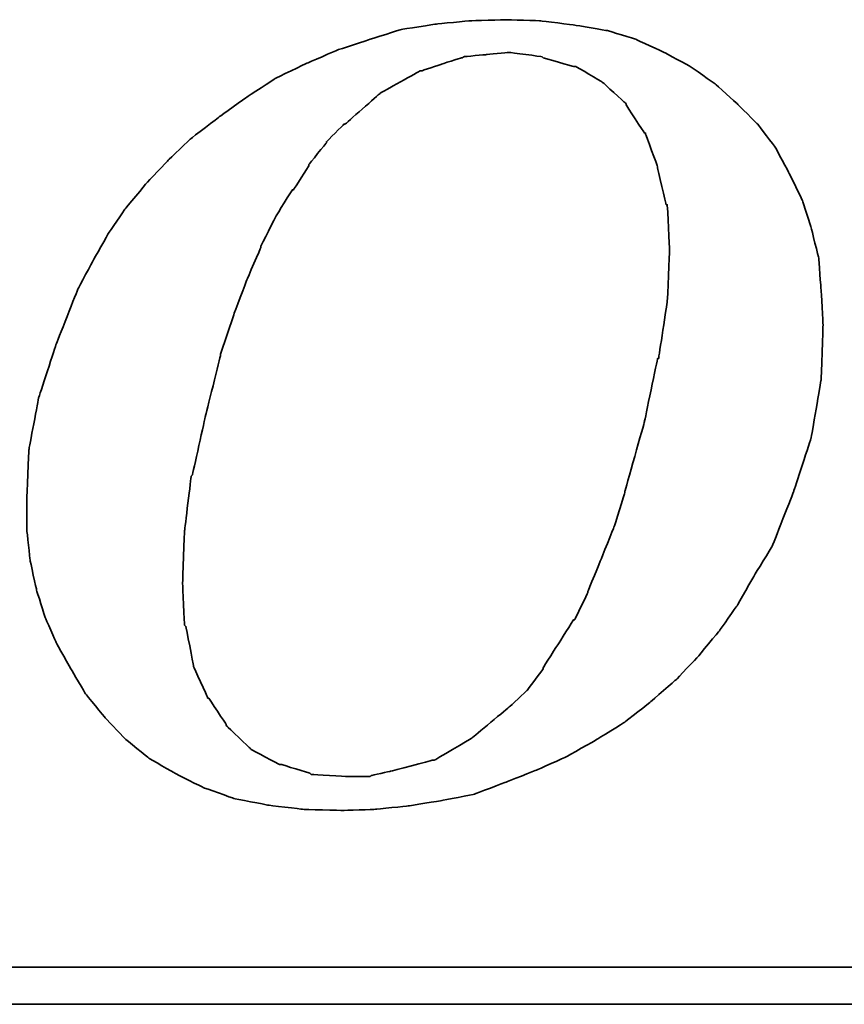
# Model space of a CAD drawing. Header units: millimetres. Extents: x 17 to 627, y 174 to 426.
# Tile 39 of 47: x 473.07 to 477.8, y 225.39 to 231.05. Entities that reach past the tile are written whole.
import ezdxf

# ---------------------------------------------------------------- set-up
doc = ezdxf.new("R2010")
doc.units = ezdxf.units.MM
doc.header["$LTSCALE"] = 10
doc.layers.add('DIM', color=4, linetype='Continuous')
doc.layers.add('layer 1', color=7, linetype='Continuous')

# ---------------------------------------------------------------- blocks, each defined once
blk = doc.blocks.new('TBI MOTION logo(完整正式版)')
at = {"layer": 'layer 1', "color": 22, "lineweight": 35}
for points, knots in [([(35.79625, -6.98375), (35.79625, -6.98375), (36.23125, -7.43875), (36.23125, -7.43875), (36.23125, -7.43875), (36.23125, -7.43875), (36.75625, -7.87125), (36.75625, -7.87125), (36.75625, -7.87125), (36.75625, -7.87125), (37.33125, -8.20375), (37.33125, -8.20375), (37.33125, -8.20375), (37.33125, -8.20375), (37.95625, -8.51875), (37.95625, -8.51875), (37.95625, -8.51875), (37.95625, -8.51875), (38.62625, -8.75875), (38.62625, -8.75875), (38.62625, -8.75875), (38.62625, -8.75875), (39.37125, -8.90375), (39.37125, -8.90375), (39.37125, -8.90375), (39.37125, -8.90375), (40.14125, -8.99875), (40.14125, -8.99875), (40.14125, -8.99875), (40.14125, -8.99875), (41.02625, -9.02375), (41.02625, -9.02375), (41.02625, -9.02375), (41.02625, -9.02375), (41.74625, -8.99875), (41.74625, -8.99875), (41.74625, -8.99875), (41.74625, -8.99875), (42.46625, -8.92375), (42.46625, -8.92375), (42.46625, -8.92375), (42.46625, -8.92375), (43.21125, -8.80625), (43.21125, -8.80625), (43.21125, -8.80625), (43.21125, -8.80625), (43.93125, -8.66375), (43.93125, -8.66375), (43.93125, -8.66375), (43.93125, -8.66375), (44.62625, -8.39875), (44.62625, -8.39875), (44.62625, -8.39875), (44.62625, -8.39875), (45.29625, -8.13375), (45.29625, -8.13375), (45.29625, -8.13375), (45.29625, -8.13375), (45.94625, -7.84375), (45.94625, -7.84375), (45.94625, -7.84375), (45.94625, -7.84375), (46.61625, -7.46375), (46.61625, -7.46375), (46.61625, -7.46375), (46.61625, -7.46375), (47.24125, -7.07875), (47.24125, -7.07875), (47.24125, -7.07875), (47.24125, -7.07875), (47.81625, -6.62375), (47.81625, -6.62375), (47.81625, -6.62375), (47.81625, -6.62375), (48.36875, -6.14375), (48.36875, -6.14375), (48.36875, -6.14375), (48.36875, -6.14375), (48.84625, -5.64125), (48.84625, -5.64125), (48.84625, -5.64125), (48.84625, -5.64125), (49.32625, -5.06375), (49.32625, -5.06375), (49.32625, -5.06375), (49.32625, -5.06375), (49.71125, -4.51374), (49.71125, -4.51374), (49.71125, -4.51374), (49.71125, -4.51374), (50.09625, -3.83874), (50.09625, -3.83874), (50.09625, -3.83874), (50.09625, -3.83874), (50.48125, -3.21374), (50.48125, -3.21374), (50.48125, -3.21374), (50.48125, -3.21374), (50.96125, -1.99125), (50.96125, -1.99125), (50.96125, -1.99125), (50.96125, -1.99125), (51.34375, -0.81875), (51.34375, -0.81875), (51.34375, -0.81875), (51.34375, -0.81875), (51.56125, 0.45624), (51.56125, 0.45624), (51.56125, 0.45624), (51.56125, 0.45624), (51.60625, 1.67624), (51.60625, 1.67624), (51.60625, 1.67624), (51.60625, 1.67624), (51.56125, 2.44625), (51.56125, 2.44625), (51.56125, 2.44625), (51.56125, 2.44625), (51.51125, 3.14125), (51.51125, 3.14125), (51.51125, 3.14125), (51.51125, 3.14125), (51.34375, 3.81125), (51.34375, 3.81125), (51.34375, 3.81125), (51.34375, 3.81125), (51.15125, 4.41125), (51.15125, 4.41125), (51.15125, 4.41125), (51.15125, 4.41125), (50.86125, 5.01125), (50.86125, 5.01125), (50.86125, 5.01125), (50.86125, 5.01125), (50.55125, 5.58875), (50.55125, 5.58875), (50.55125, 5.58875), (50.55125, 5.58875), (50.16625, 6.09125), (50.16625, 6.09125), (50.16625, 6.09125), (50.16625, 6.09125), (49.71125, 6.54875), (49.71125, 6.54875), (49.71125, 6.54875), (49.71125, 6.54875), (49.23125, 6.98125), (49.23125, 6.98125), (49.23125, 6.98125), (49.23125, 6.98125), (48.67875, 7.36625), (48.67875, 7.36625), (48.67875, 7.36625), (48.67875, 7.36625), (48.10375, 7.67625), (48.10375, 7.67625), (48.10375, 7.67625), (48.10375, 7.67625), (47.48125, 7.96375), (47.48125, 7.96375), (47.48125, 7.96375), (47.48125, 7.96375), (46.85625, 8.15625), (46.85625, 8.15625), (46.85625, 8.15625), (46.85625, 8.15625), (46.13625, 8.27624), (46.13625, 8.27624), (46.13625, 8.27624), (46.13625, 8.27624), (45.39125, 8.37125), (45.39125, 8.37125), (45.39125, 8.37125), (45.39125, 8.37125), (44.62625, 8.39624), (44.62625, 8.39624), (44.62625, 8.39624), (44.62625, 8.39624), (43.83625, 8.37125), (43.83625, 8.37125), (43.83625, 8.37125), (43.83625, 8.37125), (43.09125, 8.30125), (43.09125, 8.30125), (43.09125, 8.30125), (43.09125, 8.30125), (42.32125, 8.18125), (42.32125, 8.18125), (42.32125, 8.18125), (42.32125, 8.18125), (41.62875, 7.96375), (41.62875, 7.96375), (41.62875, 7.96375), (41.62875, 7.96375), (40.90625, 7.72625), (40.90625, 7.72625), (40.90625, 7.72625), (40.90625, 7.72625), (40.23624, 7.43625), (40.23624, 7.43625), (40.23624, 7.43625), (40.23624, 7.43625), (39.54124, 7.10125), (39.54124, 7.10125), (39.54124, 7.10125), (39.54124, 7.10125), (38.91625, 6.69125), (38.91625, 6.69125), (38.91625, 6.69125), (38.91625, 6.69125), (38.31625, 6.26125), (38.31625, 6.26125), (38.31625, 6.26125), (38.31625, 6.26125), (37.69125, 5.78125), (37.69125, 5.78125), (37.69125, 5.78125), (37.69125, 5.78125), (37.18625, 5.30125), (37.18625, 5.30125), (37.18625, 5.30125), (37.18625, 5.30125), (36.70625, 4.79624), (36.70625, 4.79624), (36.70625, 4.79624), (36.70625, 4.79624), (36.23125, 4.22125), (36.23125, 4.22125), (36.23125, 4.22125), (36.23125, 4.22125), (35.87124, 3.69375), (35.87124, 3.69375), (35.87124, 3.69375), (35.87124, 3.69375), (35.53125, 3.09125), (35.53125, 3.09125), (35.53125, 3.09125), (35.53125, 3.09125), (35.19875, 2.47125), (35.19875, 2.47125), (35.19875, 2.47125), (35.19875, 2.47125), (34.71625, 1.24625), (34.71625, 1.24625), (34.71625, 1.24625), (34.71625, 1.24625), (34.33125, 0.06874), (34.33125, 0.06874), (34.33125, 0.06874), (34.33125, 0.06874), (34.11625, -1.07875), (34.11625, -1.07875), (34.11625, -1.07875), (34.11625, -1.07875), (34.07125, -2.15875), (34.07125, -2.15875), (34.07125, -2.15875), (34.07125, -2.15875), (34.07125, -2.85375), (34.07125, -2.85375), (34.07125, -2.85375), (34.07125, -2.85375), (34.14125, -3.50375), (34.14125, -3.50375), (34.14125, -3.50375), (34.14125, -3.50375), (34.28625, -4.17375), (34.28625, -4.17375), (34.28625, -4.17375), (34.28625, -4.17375), (34.47625, -4.77624), (34.47625, -4.77624), (34.47625, -4.77624), (34.47625, -4.77624), (34.71625, -5.32625), (34.71625, -5.32625), (34.71625, -5.32625), (34.71625, -5.32625), (35.05375, -5.92875), (35.05375, -5.92875), (35.05375, -5.92875), (35.05375, -5.92875), (35.36375, -6.45375), (35.36375, -6.45375), (35.36375, -6.45375), (35.36375, -6.45375), (35.79625, -6.98375), (35.79625, -6.98375)], [0, 0, 0, 0, 0.01388889, 0.01388889, 0.01388889, 0.0138889, 0.02777778, 0.02777778, 0.02777778, 0.02777779, 0.04166667, 0.04166667, 0.04166667, 0.04166668, 0.05555556, 0.05555556, 0.05555556, 0.05555557, 0.06944444, 0.06944444, 0.06944444, 0.06944445, 0.08333333, 0.08333333, 0.08333333, 0.08333334, 0.09722222, 0.09722222, 0.09722222, 0.09722223, 0.11111111, 0.11111111, 0.11111111, 0.11111112, 0.125, 0.125, 0.125, 0.12500001, 0.13888889, 0.13888889, 0.13888889, 0.1388889, 0.15277778, 0.15277778, 0.15277778, 0.15277779, 0.16666667, 0.16666667, 0.16666667, 0.16666668, 0.18055556, 0.18055556, 0.18055556, 0.18055557, 0.19444444, 0.19444444, 0.19444444, 0.19444445, 0.20833333, 0.20833333, 0.20833333, 0.20833334, 0.22222222, 0.22222222, 0.22222222, 0.22222223, 0.23611111, 0.23611111, 0.23611111, 0.23611112, 0.25, 0.25, 0.25, 0.25000001, 0.26388889, 0.26388889, 0.26388889, 0.2638889, 0.27777778, 0.27777778, 0.27777778, 0.27777779, 0.29166667, 0.29166667, 0.29166667, 0.29166668, 0.30555556, 0.30555556, 0.30555556, 0.30555557, 0.31944444, 0.31944444, 0.31944444, 0.31944445, 0.33333333, 0.33333333, 0.33333333, 0.33333334, 0.34722222, 0.34722222, 0.34722222, 0.34722223, 0.36111111, 0.36111111, 0.36111111, 0.36111112, 0.375, 0.375, 0.375, 0.37500001, 0.38888889, 0.38888889, 0.38888889, 0.3888889, 0.40277778, 0.40277778, 0.40277778, 0.40277779, 0.41666667, 0.41666667, 0.41666667, 0.41666668, 0.43055556, 0.43055556, 0.43055556, 0.43055557, 0.44444444, 0.44444444, 0.44444444, 0.44444445, 0.45833333, 0.45833333, 0.45833333, 0.45833334, 0.47222222, 0.47222222, 0.47222222, 0.47222223, 0.48611111, 0.48611111, 0.48611111, 0.48611112, 0.5, 0.5, 0.5, 0.50000001, 0.51388889, 0.51388889, 0.51388889, 0.5138889, 0.52777778, 0.52777778, 0.52777778, 0.52777779, 0.54166667, 0.54166667, 0.54166667, 0.54166668, 0.55555556, 0.55555556, 0.55555556, 0.55555557, 0.56944444, 0.56944444, 0.56944444, 0.56944445, 0.58333333, 0.58333333, 0.58333333, 0.58333334, 0.59722222, 0.59722222, 0.59722222, 0.59722223, 0.61111111, 0.61111111, 0.61111111, 0.61111112, 0.625, 0.625, 0.625, 0.62500001, 0.63888889, 0.63888889, 0.63888889, 0.6388889, 0.65277778, 0.65277778, 0.65277778, 0.65277779, 0.66666667, 0.66666667, 0.66666667, 0.66666668, 0.68055556, 0.68055556, 0.68055556, 0.68055557, 0.69444444, 0.69444444, 0.69444444, 0.69444445, 0.70833333, 0.70833333, 0.70833333, 0.70833334, 0.72222222, 0.72222222, 0.72222222, 0.72222223, 0.73611111, 0.73611111, 0.73611111, 0.73611112, 0.75, 0.75, 0.75, 0.75000001, 0.76388889, 0.76388889, 0.76388889, 0.7638889, 0.77777778, 0.77777778, 0.77777778, 0.77777779, 0.79166667, 0.79166667, 0.79166667, 0.79166668, 0.80555556, 0.80555556, 0.80555556, 0.80555557, 0.81944444, 0.81944444, 0.81944444, 0.81944445, 0.83333333, 0.83333333, 0.83333333, 0.83333334, 0.84722222, 0.84722222, 0.84722222, 0.84722223, 0.86111111, 0.86111111, 0.86111111, 0.86111112, 0.875, 0.875, 0.875, 0.87500001, 0.88888889, 0.88888889, 0.88888889, 0.8888889, 0.90277778, 0.90277778, 0.90277778, 0.90277779, 0.91666667, 0.91666667, 0.91666667, 0.91666668, 0.93055556, 0.93055556, 0.93055556, 0.93055557, 0.94444444, 0.94444444, 0.94444444, 0.94444445, 0.95833333, 0.95833333, 0.95833333, 0.95833334, 0.97222222, 0.97222222, 0.97222222, 0.97222223, 0.98611111, 0.98611111, 0.98611111, 0.98611112, 1, 1, 1, 1]), ([(38.33875, 1.03124), (38.33875, 1.03124), (38.62625, 1.89625), (38.62625, 1.89625), (38.62625, 1.89625), (38.62625, 1.89625), (38.91625, 2.66375), (38.91625, 2.66375), (38.91625, 2.66375), (38.91625, 2.66375), (39.22625, 3.38125), (39.22625, 3.38125), (39.22625, 3.38125), (39.22625, 3.38125), (39.22625, 3.40624), (39.22625, 3.40624), (39.22625, 3.40624), (39.22625, 3.40624), (39.56124, 4.07624), (39.56124, 4.07624), (39.56124, 4.07624), (39.56124, 4.07624), (39.92125, 4.65125), (39.92125, 4.65125), (39.92125, 4.65125), (39.92125, 4.65125), (39.94625, 4.65125), (39.94625, 4.65125), (39.94625, 4.65125), (39.94625, 4.65125), (40.28125, 5.17875), (40.28125, 5.17875), (40.28125, 5.17875), (40.28125, 5.17875), (40.28125, 5.20375), (40.28125, 5.20375), (40.28125, 5.20375), (40.28125, 5.20375), (40.66875, 5.68625), (40.66875, 5.68625), (40.66875, 5.68625), (40.66875, 5.68625), (40.66875, 5.70625), (40.66875, 5.70625), (40.66875, 5.70625), (40.66875, 5.70625), (41.05124, 6.09125), (41.05124, 6.09125), (41.05124, 6.09125), (41.05124, 6.09125), (41.07625, 6.09125), (41.07625, 6.09125), (41.07625, 6.09125), (41.07625, 6.09125), (41.84125, 6.76625), (41.84125, 6.76625), (41.84125, 6.76625), (41.84125, 6.76625), (41.86625, 6.78625), (41.86625, 6.78625), (41.86625, 6.78625), (41.86625, 6.78625), (42.73125, 7.26624), (42.73125, 7.26624), (42.73125, 7.26624), (42.73125, 7.26624), (42.75625, 7.26624), (42.75625, 7.26624), (42.75625, 7.26624), (42.75625, 7.26624), (43.18625, 7.41125), (43.18625, 7.41125), (43.18625, 7.41125), (43.18625, 7.41125), (43.64125, 7.55625), (43.64125, 7.55625), (43.64125, 7.55625), (43.64125, 7.55625), (43.66625, 7.55625), (43.66625, 7.55625), (43.66625, 7.55625), (43.66625, 7.55625), (43.69125, 7.58124), (43.69125, 7.58124), (43.69125, 7.58124), (43.69125, 7.58124), (44.19125, 7.62625), (44.19125, 7.62625), (44.19125, 7.62625), (44.19125, 7.62625), (44.67125, 7.67625), (44.67125, 7.67625), (44.67125, 7.67625), (44.67125, 7.67625), (44.69625, 7.67625), (44.69625, 7.67625), (44.69625, 7.67625), (44.69625, 7.67625), (45.41875, 7.58124), (45.41875, 7.58124), (45.41875, 7.58124), (45.41875, 7.58124), (45.44125, 7.55625), (45.44125, 7.55625), (45.44125, 7.55625), (45.44125, 7.55625), (46.11125, 7.36625), (46.11125, 7.36625), (46.11125, 7.36625), (46.11125, 7.36625), (46.13625, 7.36625), (46.13625, 7.36625), (46.13625, 7.36625), (46.13625, 7.36625), (46.15875, 7.36625), (46.15875, 7.36625), (46.15875, 7.36625), (46.15875, 7.36625), (46.73625, 7.02624), (46.73625, 7.02624), (46.73625, 7.02624), (46.73625, 7.02624), (46.76125, 7.00624), (46.76125, 7.00624), (46.76125, 7.00624), (46.76125, 7.00624), (47.24125, 6.57124), (47.24125, 6.57124), (47.24125, 6.57124), (47.24125, 6.57124), (47.26625, 6.54875), (47.26625, 6.54875), (47.26625, 6.54875), (47.26625, 6.54875), (47.26625, 6.52375), (47.26625, 6.52375), (47.26625, 6.52375), (47.26625, 6.52375), (47.67375, 5.89875), (47.67375, 5.89875), (47.67375, 5.89875), (47.67375, 5.89875), (47.69625, 5.89875), (47.69625, 5.89875), (47.69625, 5.89875), (47.69625, 5.89875), (47.69625, 5.87625), (47.69625, 5.87625), (47.69625, 5.87625), (47.69625, 5.87625), (47.96125, 5.15625), (47.96125, 5.15625), (47.96125, 5.15625), (47.96125, 5.15625), (47.96125, 5.13125), (47.96125, 5.13125), (47.96125, 5.13125), (47.96125, 5.13125), (48.15125, 4.31875), (48.15125, 4.31875), (48.15125, 4.31875), (48.15125, 4.31875), (48.17625, 4.31875), (48.17625, 4.31875), (48.17625, 4.31875), (48.17625, 4.31875), (48.17625, 4.29125), (48.17625, 4.29125), (48.17625, 4.29125), (48.17625, 4.29125), (48.22625, 3.33125), (48.22625, 3.33125), (48.22625, 3.33125), (48.22625, 3.33125), (48.22625, 3.30875), (48.22625, 3.30875), (48.22625, 3.30875), (48.22625, 3.30875), (48.17625, 2.20624), (48.17625, 2.20624), (48.17625, 2.20624), (48.17625, 2.20624), (48.17625, 2.18124), (48.17625, 2.18124), (48.17625, 2.18124), (48.17625, 2.18124), (47.98375, 0.93624), (47.98375, 0.93624), (47.98375, 0.93624), (47.98375, 0.93624), (47.96125, 0.93624), (47.96125, 0.93624), (47.96125, 0.93624), (47.96125, 0.93624), (47.67375, -0.45874), (47.67375, -0.45874), (47.67375, -0.45874), (47.67375, -0.45874), (47.24125, -1.99125), (47.24125, -1.99125), (47.24125, -1.99125), (47.24125, -1.99125), (47.24125, -2.01874), (47.24125, -2.01874), (47.24125, -2.01874), (47.24125, -2.01874), (47.00125, -2.78375), (47.00125, -2.78375), (47.00125, -2.78375), (47.00125, -2.78375), (46.71125, -3.50375), (46.71125, -3.50375), (46.71125, -3.50375), (46.71125, -3.50375), (46.42625, -4.19875), (46.42625, -4.19875), (46.42625, -4.19875), (46.42625, -4.19875), (46.42625, -4.22375), (46.42625, -4.22375), (46.42625, -4.22375), (46.42625, -4.22375), (46.13625, -4.82374), (46.13625, -4.82374), (46.13625, -4.82374), (46.13625, -4.82374), (46.11125, -4.82374), (46.11125, -4.82374), (46.11125, -4.82374), (46.11125, -4.82374), (45.77625, -5.35125), (45.77625, -5.35125), (45.77625, -5.35125), (45.77625, -5.35125), (45.44125, -5.87875), (45.44125, -5.87875), (45.44125, -5.87875), (45.44125, -5.87875), (45.44125, -5.90375), (45.44125, -5.90375), (45.44125, -5.90375), (45.44125, -5.90375), (45.10625, -6.35875), (45.10625, -6.35875), (45.10625, -6.35875), (45.10625, -6.35875), (45.08125, -6.38375), (45.08125, -6.38375), (45.08125, -6.38375), (45.08125, -6.38375), (44.69625, -6.74375), (44.69625, -6.74375), (44.69625, -6.74375), (44.69625, -6.74375), (43.88375, -7.41625), (43.88375, -7.41625), (43.88375, -7.41625), (43.88375, -7.41625), (43.85625, -7.43875), (43.85625, -7.43875), (43.85625, -7.43875), (43.85625, -7.43875), (43.04125, -7.91875), (43.04125, -7.91875), (43.04125, -7.91875), (43.04125, -7.91875), (43.01625, -7.91875), (43.01625, -7.91875), (43.01625, -7.91875), (43.01625, -7.91875), (42.99625, -7.91875), (42.99625, -7.91875), (42.99625, -7.91875), (42.99625, -7.91875), (42.08125, -8.15875), (42.08125, -8.15875), (42.08125, -8.15875), (42.08125, -8.15875), (41.65125, -8.25625), (41.65125, -8.25625), (41.65125, -8.25625), (41.65125, -8.25625), (41.62875, -8.27875), (41.62875, -8.27875), (41.62875, -8.27875), (41.62875, -8.27875), (41.60125, -8.27875), (41.60125, -8.27875), (41.60125, -8.27875), (41.60125, -8.27875), (41.12125, -8.27875), (41.12125, -8.27875), (41.12125, -8.27875), (41.12125, -8.27875), (40.35624, -8.23125), (40.35624, -8.23125), (40.35624, -8.23125), (40.35624, -8.23125), (40.33125, -8.23125), (40.33125, -8.23125), (40.33125, -8.23125), (40.33125, -8.23125), (40.30625, -8.20375), (40.30625, -8.20375), (40.30625, -8.20375), (40.30625, -8.20375), (39.68375, -8.01375), (39.68375, -8.01375), (39.68375, -8.01375), (39.68375, -8.01375), (39.66124, -8.01375), (39.66124, -8.01375), (39.66124, -8.01375), (39.66124, -8.01375), (39.63625, -8.01375), (39.63625, -8.01375), (39.63625, -8.01375), (39.63625, -8.01375), (39.01125, -7.67875), (39.01125, -7.67875), (39.01125, -7.67875), (39.01125, -7.67875), (38.98875, -7.65375), (38.98875, -7.65375), (38.98875, -7.65375), (38.98875, -7.65375), (38.48625, -7.17375), (38.48625, -7.17375), (38.48625, -7.17375), (38.48625, -7.17375), (38.45875, -7.14875), (38.45875, -7.14875), (38.45875, -7.14875), (38.45875, -7.14875), (38.45875, -7.12875), (38.45875, -7.12875), (38.45875, -7.12875), (38.45875, -7.12875), (38.07625, -6.54875), (38.07625, -6.54875), (38.07625, -6.54875), (38.07625, -6.54875), (38.05125, -6.54875), (38.05125, -6.54875), (38.05125, -6.54875), (38.05125, -6.54875), (38.05125, -6.52875), (38.05125, -6.52875), (38.05125, -6.52875), (38.05125, -6.52875), (37.74125, -5.85375), (37.74125, -5.85375), (37.74125, -5.85375), (37.74125, -5.85375), (37.74125, -5.82875), (37.74125, -5.82875), (37.74125, -5.82875), (37.74125, -5.82875), (37.57375, -4.96875), (37.57375, -4.96875), (37.57375, -4.96875), (37.57375, -4.96875), (37.54625, -4.94375), (37.54625, -4.94375), (37.54625, -4.94375), (37.54625, -4.94375), (37.50125, -4.03375), (37.50125, -4.03375), (37.50125, -4.03375), (37.50125, -4.03375), (37.50125, -4.00875), (37.50125, -4.00875), (37.50125, -4.00875), (37.50125, -4.00875), (37.54625, -2.85375), (37.54625, -2.85375), (37.54625, -2.85375), (37.54625, -2.85375), (37.69125, -1.65875), (37.69125, -1.65875), (37.69125, -1.65875), (37.69125, -1.65875), (37.71624, -1.63375), (37.71624, -1.63375), (37.71624, -1.63375), (37.71624, -1.63375), (38.00375, -0.33875), (38.00375, -0.33875), (38.00375, -0.33875), (38.00375, -0.33875), (38.33875, 1.00624), (38.33875, 1.00624), (38.33875, 1.00624), (38.33875, 1.00624), (38.33875, 1.03124), (38.33875, 1.03124)], [0, 0, 0, 0, 0.01010101, 0.01010101, 0.01010101, 0.01010102, 0.02020202, 0.02020202, 0.02020202, 0.02020203, 0.03030303, 0.03030303, 0.03030303, 0.03030304, 0.04040404, 0.04040404, 0.04040404, 0.04040405, 0.05050505, 0.05050505, 0.05050505, 0.05050506, 0.06060606, 0.06060606, 0.06060606, 0.06060607, 0.07070707, 0.07070707, 0.07070707, 0.07070708, 0.08080808, 0.08080808, 0.08080808, 0.08080809, 0.09090909, 0.09090909, 0.09090909, 0.0909091, 0.1010101, 0.1010101, 0.1010101, 0.10101011, 0.11111111, 0.11111111, 0.11111111, 0.11111112, 0.12121212, 0.12121212, 0.12121212, 0.12121213, 0.13131313, 0.13131313, 0.13131313, 0.13131314, 0.14141414, 0.14141414, 0.14141414, 0.14141415, 0.15151515, 0.15151515, 0.15151515, 0.15151516, 0.16161616, 0.16161616, 0.16161616, 0.16161617, 0.17171717, 0.17171717, 0.17171717, 0.17171718, 0.18181818, 0.18181818, 0.18181818, 0.18181819, 0.19191919, 0.19191919, 0.19191919, 0.1919192, 0.2020202, 0.2020202, 0.2020202, 0.20202021, 0.21212121, 0.21212121, 0.21212121, 0.21212122, 0.22222222, 0.22222222, 0.22222222, 0.22222223, 0.23232323, 0.23232323, 0.23232323, 0.23232324, 0.24242424, 0.24242424, 0.24242424, 0.24242425, 0.25252525, 0.25252525, 0.25252525, 0.25252526, 0.26262626, 0.26262626, 0.26262626, 0.26262627, 0.27272727, 0.27272727, 0.27272727, 0.27272728, 0.28282828, 0.28282828, 0.28282828, 0.28282829, 0.29292929, 0.29292929, 0.29292929, 0.2929293, 0.3030303, 0.3030303, 0.3030303, 0.30303031, 0.31313131, 0.31313131, 0.31313131, 0.31313132, 0.32323232, 0.32323232, 0.32323232, 0.32323233, 0.33333333, 0.33333333, 0.33333333, 0.33333334, 0.34343434, 0.34343434, 0.34343434, 0.34343435, 0.35353535, 0.35353535, 0.35353535, 0.35353536, 0.36363636, 0.36363636, 0.36363636, 0.36363637, 0.37373737, 0.37373737, 0.37373737, 0.37373738, 0.38383838, 0.38383838, 0.38383838, 0.38383839, 0.39393939, 0.39393939, 0.39393939, 0.3939394, 0.4040404, 0.4040404, 0.4040404, 0.40404041, 0.41414141, 0.41414141, 0.41414141, 0.41414142, 0.42424242, 0.42424242, 0.42424242, 0.42424243, 0.43434343, 0.43434343, 0.43434343, 0.43434344, 0.44444444, 0.44444444, 0.44444444, 0.44444445, 0.45454545, 0.45454545, 0.45454545, 0.45454546, 0.46464646, 0.46464646, 0.46464646, 0.46464647, 0.47474747, 0.47474747, 0.47474747, 0.47474748, 0.48484848, 0.48484848, 0.48484848, 0.48484849, 0.49494949, 0.49494949, 0.49494949, 0.4949495, 0.50505051, 0.50505051, 0.50505051, 0.50505052, 0.51515152, 0.51515152, 0.51515152, 0.51515153, 0.52525253, 0.52525253, 0.52525253, 0.52525254, 0.53535354, 0.53535354, 0.53535354, 0.53535355, 0.54545455, 0.54545455, 0.54545455, 0.54545456, 0.55555556, 0.55555556, 0.55555556, 0.55555557, 0.56565657, 0.56565657, 0.56565657, 0.56565658, 0.57575758, 0.57575758, 0.57575758, 0.57575759, 0.58585859, 0.58585859, 0.58585859, 0.5858586, 0.5959596, 0.5959596, 0.5959596, 0.59595961, 0.60606061, 0.60606061, 0.60606061, 0.60606062, 0.61616162, 0.61616162, 0.61616162, 0.61616163, 0.62626263, 0.62626263, 0.62626263, 0.62626264, 0.63636364, 0.63636364, 0.63636364, 0.63636365, 0.64646465, 0.64646465, 0.64646465, 0.64646466, 0.65656566, 0.65656566, 0.65656566, 0.65656567, 0.66666667, 0.66666667, 0.66666667, 0.66666668, 0.67676768, 0.67676768, 0.67676768, 0.67676769, 0.68686869, 0.68686869, 0.68686869, 0.6868687, 0.6969697, 0.6969697, 0.6969697, 0.69696971, 0.70707071, 0.70707071, 0.70707071, 0.70707072, 0.71717172, 0.71717172, 0.71717172, 0.71717173, 0.72727273, 0.72727273, 0.72727273, 0.72727274, 0.73737374, 0.73737374, 0.73737374, 0.73737375, 0.74747475, 0.74747475, 0.74747475, 0.74747476, 0.75757576, 0.75757576, 0.75757576, 0.75757577, 0.76767677, 0.76767677, 0.76767677, 0.76767678, 0.77777778, 0.77777778, 0.77777778, 0.77777779, 0.78787879, 0.78787879, 0.78787879, 0.7878788, 0.7979798, 0.7979798, 0.7979798, 0.79797981, 0.80808081, 0.80808081, 0.80808081, 0.80808082, 0.81818182, 0.81818182, 0.81818182, 0.81818183, 0.82828283, 0.82828283, 0.82828283, 0.82828284, 0.83838384, 0.83838384, 0.83838384, 0.83838385, 0.84848485, 0.84848485, 0.84848485, 0.84848486, 0.85858586, 0.85858586, 0.85858586, 0.85858587, 0.86868687, 0.86868687, 0.86868687, 0.86868688, 0.87878788, 0.87878788, 0.87878788, 0.87878789, 0.88888889, 0.88888889, 0.88888889, 0.8888889, 0.8989899, 0.8989899, 0.8989899, 0.89898991, 0.90909091, 0.90909091, 0.90909091, 0.90909092, 0.91919192, 0.91919192, 0.91919192, 0.91919193, 0.92929293, 0.92929293, 0.92929293, 0.92929294, 0.93939394, 0.93939394, 0.93939394, 0.93939395, 0.94949495, 0.94949495, 0.94949495, 0.94949496, 0.95959596, 0.95959596, 0.95959596, 0.95959597, 0.96969697, 0.96969697, 0.96969697, 0.96969698, 0.97979798, 0.97979798, 0.97979798, 0.97979799, 0.98989899, 0.98989899, 0.98989899, 0.989899, 1, 1, 1, 1]), ([(75.90875, -9.47875), (75.90875, -9.47875), (75.90875, -12.28625), (75.90875, -12.28625), (75.90875, -12.28625), (75.90875, -12.28625), (75.90875, -12.47875), (75.90875, -12.47875), (75.90875, -12.47875), (75.90875, -12.47875), (75.71625, -12.47875), (75.71625, -12.47875), (75.71625, -12.47875), (75.71625, -12.47875), (-88.32875, -12.47875), (-88.32875, -12.47875), (-88.32875, -12.47875), (-88.32875, -12.47875), (-88.32875, -13.29375), (-88.32875, -13.29375), (-88.32875, -13.29375), (-88.32875, -13.29375), (82.89125, -13.29375), (82.89125, -13.29375), (82.89125, -13.29375), (82.89125, -13.29375), (75.90875, -9.47875), (75.90875, -9.47875)], [0, 0, 0, 0, 0.14285714, 0.14285714, 0.14285714, 0.14285715, 0.28571429, 0.28571429, 0.28571429, 0.2857143, 0.42857143, 0.42857143, 0.42857143, 0.42857144, 0.57142857, 0.57142857, 0.57142857, 0.57142858, 0.71428571, 0.71428571, 0.71428571, 0.71428572, 0.85714286, 0.85714286, 0.85714286, 0.85714287, 1, 1, 1, 1])]:
    blk.add_open_spline(points, degree=3, knots=knots, dxfattribs=at)

msp = doc.modelspace()

# ---------------------------------------------------------------- block references
at = {"layer": 'DIM', "color": 7, "xscale": 0.2606204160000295, "yscale": 0.2606204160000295, "zscale": 0.2606204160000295}
msp.add_blockref('TBI MOTION logo(完整正式版)', (464.2331, 228.8571), dxfattribs=at)

doc.saveas('drawing.dxf')
